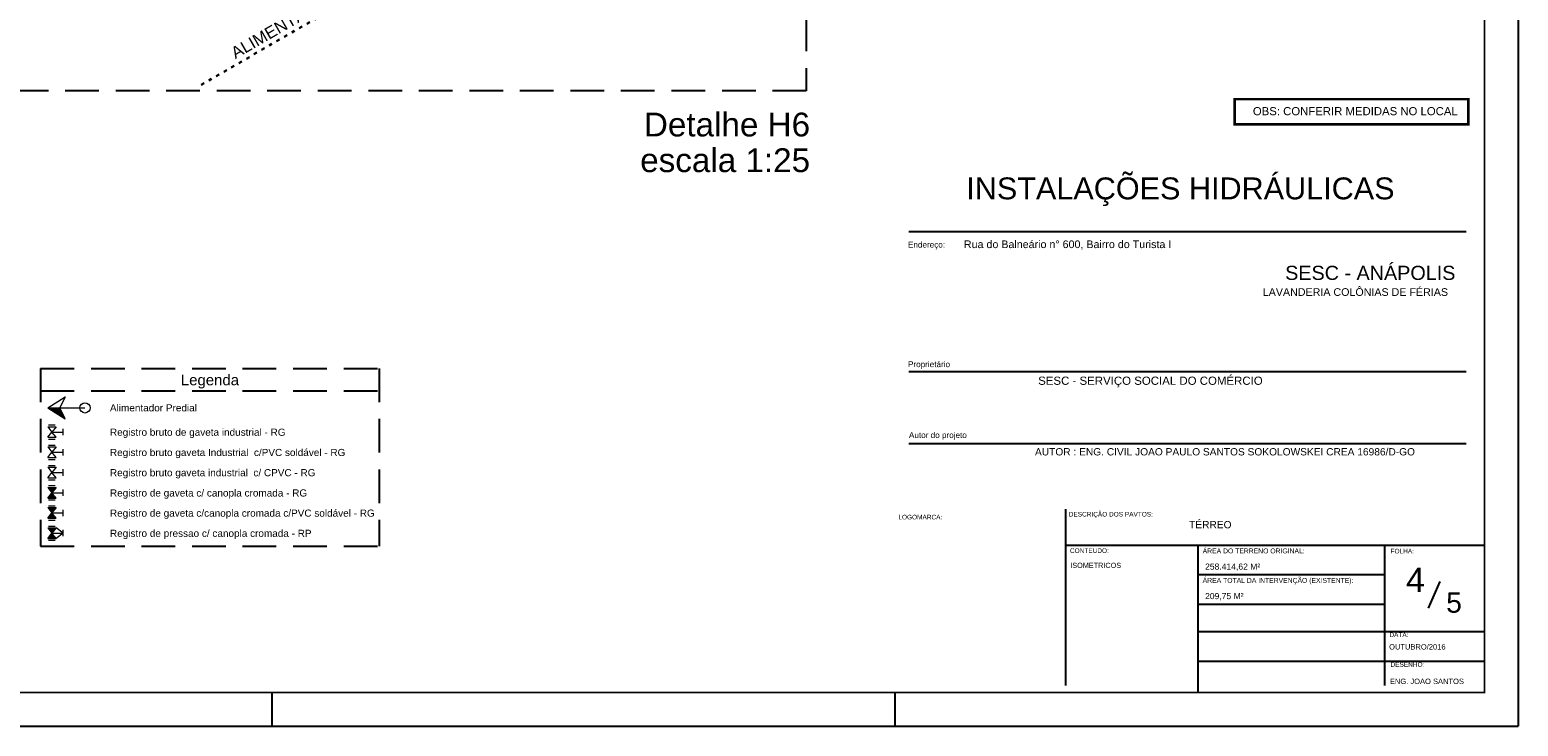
# Model space of a CAD drawing. Header units: millimetres. Extents: x -15 to 153, y -141 to 37.
# Tile 63 of 98: x 108 to 153, y -82 to -61. Entities that reach past the tile are written whole.
import ezdxf
from ezdxf.enums import TextEntityAlignment as Align

# ---------------------------------------------------------------- set-up
doc = ezdxf.new("R2010")
doc.units = ezdxf.units.MM
doc.header["$MEASUREMENT"] = 0
doc.linetypes.add('DOT2', pattern=[3.175, 0, -3.175])
doc.linetypes.add('HIDDEN', pattern=[0.375, 0.25, -0.125])
doc.layers.get('0').update_dxf_attribs({"color": 5, "lineweight": 20})
for name, color, linetype, lineweight in [('AL-Tubos', 3, 'Continuous', 30), ('Simbolos', 5, 'Continuous', 20), ('Simbolos_int', 174, 'Continuous', 5)]:
    doc.layers.add(name, color=color, linetype=linetype, lineweight=lineweight)
for name, color, linetype in [('ARQ_TXT_GER', 2, 'Continuous'), ('ARQ_TXT_LEG', 20, 'Continuous'), ('ARQ_TXT_TIT', 4, 'Continuous'), ('HACHURA', 8, 'Continuous'), ('TXT-ESP', 40, 'Continuous'), ('XX-CARIMBO', 9, 'Continuous'), ('XX-FOLHA', 253, 'Continuous')]:
    doc.layers.add(name, color=color, linetype=linetype)
doc.styles.add('Arial', font='arial.ttf')
doc.styles.add('Texto Cota', font='arial.ttf')

# ---------------------------------------------------------------- blocks, each defined once
blk = doc.blocks.new('Aprovacao A-1_SC')
at = {"layer": 'XX-CARIMBO', "ltscale": 0.5}
for p in [(840, 594), (0, 0)]:
    blk.add_line(p, (840, 0), dxfattribs=at)
at = {"layer": 'XX-FOLHA'}
for p, q in [((840, 271.02), (840, 0)), ((655, 0), (655, 10)), ((655, 0), (655, 10))]:
    blk.add_line(p, q, dxfattribs=at)
at = {"layer": 'XX-FOLHA', "ltscale": 0.5}
blk.add_line((470, 10), (470, 0), dxfattribs=at)
blk.add_line((470, 10), (470, 0), dxfattribs=at)
at = {"layer": 'XX-FOLHA', "ltscale": 0.5, "const_width": 0.5}
blk.add_lwpolyline([(25, 584), (25, 10), (830, 10), (830, 584), (25, 584)], dxfattribs=at)

msp = doc.modelspace()

# ---------------------------------------------------------------- hatches: boundary and pattern name
at = {"layer": 'Simbolos', "linetype": 'Continuous'}
for points in [[(108.859, -72.312), (109.379, -72.639), (109.216, -72.312), (108.859, -72.312)], [(108.859, -74.672), (109.111, -74.672), (108.985, -74.83)], [(108.985, -74.83), (108.859, -74.987), (109.111, -74.987)], [(108.859, -75.272), (109.111, -75.272), (108.985, -75.429)], [(108.985, -75.429), (108.859, -75.587), (109.111, -75.587)], [(108.859, -75.871), (109.111, -75.871), (108.985, -76.029)], [(108.985, -76.029), (108.859, -76.186), (109.111, -76.186)]]:
    msp.add_hatch(color=256, dxfattribs=at).paths.add_polyline_path(points)

# ---------------------------------------------------------------- linework, layer by layer
msp.add_circle((109.967, -72.312), 0.151)
at = {"layer": 'AL-Tubos', "linetype": 'DOT2', "ltscale": 0.05}
msp.add_line((113.415, -62.722), (123.051, -57.158), dxfattribs=at)
at = {"layer": 'HACHURA', "linetype": 'HIDDEN', "ltscale": 4}
for p, q in [((108.647, -71.137), (118.705, -71.137)), ((108.647, -71.137), (108.647, -76.417)), ((118.705, -71.137), (118.705, -76.417)), ((108.647, -71.808), (118.705, -71.808)), ((108.647, -76.417), (118.705, -76.417))]:
    msp.add_line(p, q, dxfattribs=at)
msp.add_lwpolyline([(100.047, -32.227), (131.379, -32.227), (131.379, -62.898), (100.047, -62.898)], close=True, dxfattribs=at)
at = {"layer": 'Simbolos'}
for p, q in [((108.859, -72.312), (109.379, -71.985)), ((109.379, -71.985), (109.216, -72.312)), ((108.859, -72.312), (109.379, -72.639)), ((108.859, -72.312), (109.216, -72.312)), ((109.379, -72.639), (109.216, -72.312)), ((109.216, -72.312), (109.967, -72.312)), ((108.859, -72.869), (108.985, -73.027)), ((108.859, -72.869), (109.111, -72.869)), ((108.884, -72.815), (109.085, -72.815)), ((109.111, -72.869), (108.985, -73.027)), ((108.859, -73.184), (108.985, -73.027)), ((108.859, -73.184), (109.111, -73.184)), ((108.884, -73.24), (109.085, -73.24)), ((109.111, -73.184), (108.985, -73.027)), ((108.985, -73.027), (109.315, -73.027)), ((109.315, -73.121), (109.315, -72.932)), ((108.859, -73.47), (108.985, -73.628)), ((108.859, -73.47), (109.111, -73.47)), ((108.859, -73.785), (108.985, -73.628)), ((108.859, -73.785), (109.111, -73.785)), ((108.884, -73.416), (109.085, -73.416)), ((109.111, -73.47), (108.985, -73.628)), ((109.111, -73.785), (108.985, -73.628)), ((108.985, -73.628), (109.315, -73.628)), ((109.315, -73.722), (109.315, -73.533)), ((108.859, -74.071), (108.985, -74.229)), ((108.859, -74.071), (109.111, -74.071)), ((108.859, -74.386), (108.985, -74.229)), ((108.884, -73.841), (109.085, -73.841)), ((109.111, -74.071), (108.985, -74.229)), ((109.111, -74.386), (108.985, -74.229)), ((108.985, -74.229), (109.315, -74.229)), ((109.315, -74.323), (109.315, -74.134)), ((108.859, -74.386), (109.111, -74.386)), ((108.859, -74.672), (109.111, -74.672)), ((108.859, -74.672), (108.985, -74.83)), ((108.884, -74.618), (109.085, -74.618)), ((109.111, -74.672), (108.985, -74.83)), ((108.859, -74.987), (108.985, -74.83)), ((108.859, -74.987), (109.111, -74.987)), ((108.884, -75.041), (109.085, -75.041)), ((108.985, -74.83), (109.315, -74.83)), ((109.111, -74.987), (108.985, -74.83)), ((109.315, -74.924), (109.315, -74.735)), ((108.859, -75.272), (109.111, -75.272)), ((108.859, -75.272), (108.985, -75.429)), ((108.859, -75.587), (108.985, -75.429)), ((108.884, -75.218), (109.085, -75.218)), ((109.111, -75.272), (108.985, -75.429)), ((108.985, -75.429), (109.315, -75.429)), ((109.111, -75.587), (108.985, -75.429)), ((109.315, -75.524), (109.315, -75.335)), ((108.859, -75.587), (109.111, -75.587)), ((108.859, -75.871), (108.985, -76.029)), ((108.859, -75.871), (109.111, -75.871)), ((108.883, -75.817), (109.085, -75.817)), ((108.884, -75.641), (109.085, -75.641)), ((109.111, -75.871), (108.985, -76.029)), ((109.315, -76.029), (109.111, -75.871)), ((109.315, -76.123), (109.315, -75.934)), ((108.859, -76.186), (108.985, -76.029)), ((108.859, -76.186), (109.111, -76.186)), ((108.883, -76.24), (109.085, -76.24)), ((108.985, -76.029), (109.315, -76.029)), ((109.111, -76.186), (108.985, -76.029)), ((109.315, -76.029), (109.111, -76.186))]:
    msp.add_line(p, q, dxfattribs=at)
at = {"layer": 'Simbolos_int'}
for p, q in [((108.884, -74.017), (109.085, -74.017)), ((108.884, -74.442), (109.085, -74.442))]:
    msp.add_line(p, q, dxfattribs=at)
at = {"layer": 'TXT-ESP'}
msp.add_line((149.851, -78.259), (150.195, -77.466), dxfattribs=at)
at = {"layer": 'TXT-ESP', "color": 1, "true_color": 0xf00000, "const_width": 0.0767}
msp.add_lwpolyline([(144.098, -63.147), (151.036, -63.147), (151.036, -63.893), (144.098, -63.893)], close=True, dxfattribs=at)
at = {"layer": 'XX-FOLHA'}
for p, q in [((134.423, -67.08), (150.976, -67.08)), ((134.423, -71.232), (150.976, -71.232)), ((134.423, -73.37), (150.976, -73.37)), ((139.084, -80.552), (139.084, -75.313)), ((139.084, -76.385), (148.559, -76.385)), ((143.018, -80.76), (143.018, -76.385)), ((143.018, -80.76), (143.018, -76.385)), ((148.559, -80.552), (148.559, -76.385)), ((148.559, -80.552), (148.559, -76.385)), ((148.559, -76.385), (151.517, -76.385)), ((143.018, -77.26), (148.559, -77.26)), ((143.018, -78.135), (148.559, -78.135)), ((143.018, -78.95), (151.517, -78.95)), ((143.018, -79.825), (151.517, -79.825))]:
    msp.add_line(p, q, dxfattribs=at)

# ---------------------------------------------------------------- block references
at = {"xscale": 0.1, "yscale": 0.1, "zscale": 0.1}
msp.add_blockref('Aprovacao A-1_SC', (68.517, -81.76), dxfattribs=at)

# ---------------------------------------------------------------- texts
at = {"ltscale": 2.666667, "style": 'Arial'}
for s, height, p in [('Rua do Balneário n° 600, Bairro do Turista I', 0.22708, (136.06, -67.568)), ('LAVANDERIA COLÔNIAS DE FÉRIAS', 0.22708, (144.933, -68.986)), ('258.414,62 M²', 0.18166, (143.22, -77.113)), ('209,75 M²', 0.1817, (143.22, -77.988))]:
    msp.add_text(s, height=height, dxfattribs=at).set_placement(p)
at = {"style": 'Arial'}
for s, height, p in [('SESC - ANÁPOLIS', 0.42, (145.598, -68.513)), ('ÁREA DO TERRENO ORIGINAL:', 0.14451, (143.149, -76.629)), ('ÁREA TOTAL DA INTERVENÇÃO (EXISTENTE):', 0.14451, (143.149, -77.504))]:
    msp.add_text(s, height=height, dxfattribs=at).set_placement(p)
at = {"insert": (114.487, -62.057), "char_height": 0.353, "width": 12.2844, "attachment_point": 7, "rotation": 30.0001, "line_spacing_factor": 0.798, "style": 'Arial'}
msp.add_mtext('ALIMENTAÇÃO PREDIAL EXISTENTE', dxfattribs=at)
at = {"layer": 'ARQ_TXT_GER', "ltscale": 2.666667, "style": 'Arial'}
for s, height, p in [('SESC - SERVIÇO SOCIAL DO COMÉRCIO ', 0.2433, (138.265, -71.626)), ('AUTOR : ENG. CIVIL JOAO PAULO SANTOS SOKOLOWSKEI CREA 16986/D-GO', 0.21626, (138.171, -73.722)), ('TÉRREO ', 0.2163, (142.746, -75.885))]:
    msp.add_text(s, height=height, dxfattribs=at).set_placement(p)
at = {"layer": 'ARQ_TXT_LEG', "ltscale": 2.666667, "style": 'Arial'}
for s, height, p in [('Endereço:', 0.173, (134.4, -67.552)), ('Proprietário', 0.17301, (134.4, -71.102)), ('Autor do projeto', 0.17301, (134.428, -73.205))]:
    msp.add_text(s, height=height, dxfattribs=at).set_placement(p)
at = {"layer": 'ARQ_TXT_LEG', "style": 'Arial'}
for s, height, p in [('LOGOMARCA:', 0.1376, (134.115, -75.622)), ('DESCRIÇÃO DOS PAVTOS:', 0.13762, (139.173, -75.536)), ('CONTEUDO:', 0.1376, (139.209, -76.617)), ('FOLHA:', 0.1376, (148.727, -76.631)), ('DATA:', 0.1376, (148.692, -79.114)), ('DESENHO:', 0.1376, (148.727, -79.998))]:
    msp.add_text(s, height=height, dxfattribs=at).set_placement(p)
at = {"layer": 'ARQ_TXT_TIT', "style": 'Arial'}
msp.add_text('INSTALAÇÕES HIDRÁULICAS', height=0.65, dxfattribs=at).set_placement((136.131, -66.121))
at = {"layer": 'HACHURA', "linetype": 'HIDDEN', "ltscale": 4, "style": 'Arial'}
for s, insert, char_height, width, attachment_point, line_spacing_factor in [('Detalhe H6', (131.494, -64.263), 0.706, 8.472, 9, 0.9), ('escala 1:25', (131.494, -65.322), 0.706, 8.472, 9, 0.9), ('Legenda', (113.677, -71.736), 0.3177, 2.66868, 8, 0.798), ('Alimentador Predial', (110.708, -72.418), 0.2118, 4.82904, 7, 0.798), ('Registro bruto de gaveta industrial - RG', (110.708, -73.203), 0.2118, 10.1664, 7, 0.798), ('Registro bruto gaveta Industrial  c/PVC soldável - RG', (110.708, -73.804), 0.2118, 13.47048, 7, 0.798), ('Registro bruto gaveta industrial  c/ CPVC - RG', (110.708, -74.404), 0.2118, 11.69136, 7, 0.798), ('Registro de gaveta c/ canopla cromada - RG', (110.708, -75.006), 0.2118, 10.67472, 7, 0.798), ('Registro de gaveta c/canopla cromada c/PVC soldável - RG', (110.708, -75.604), 0.2118, 14.23296, 7, 0.798), ('Registro de pressao c/ canopla cromada - RP', (110.708, -76.204), 0.2118, 10.92888, 7, 0.798)]:
    msp.add_mtext(s, dxfattribs=dict(at, insert=insert, char_height=char_height, width=width, attachment_point=attachment_point, line_spacing_factor=line_spacing_factor))
at = {"layer": 'TXT-ESP', "style": 'Arial'}
for s, height, p in [('4', 0.72, (149.465, -77.413)), ('5', 0.6, (150.611, -78.095))]:
    msp.add_text(s, height=height, dxfattribs=at).set_placement(p, align=Align.MIDDLE)
at = {"layer": 'TXT-ESP', "style": 'Texto Cota'}
for s, p in [('OUTUBRO/2016', (148.683, -79.532)), ('ENG. JOAO SANTOS', (148.707, -80.556))]:
    msp.add_text(s, height=0.16, dxfattribs=at).set_placement(p, align=Align.BOTTOM_LEFT)
at = {"layer": 'TXT-ESP', "color": 1, "true_color": 0xf00000, "insert": (144.639, -63.383), "char_height": 0.2411, "width": 21.45595, "attachment_point": 1, "style": 'Texto Cota'}
msp.add_mtext('OBS: CONFERIR MEDIDAS NO LOCAL', dxfattribs=at)
at = {"layer": 'TXT-ESP', "insert": (139.218, -76.908), "char_height": 0.15435, "width": 4.33502, "attachment_point": 1, "style": 'Arial'}
msp.add_mtext('ISOMETRICOS', dxfattribs=at)

doc.saveas('drawing.dxf')
